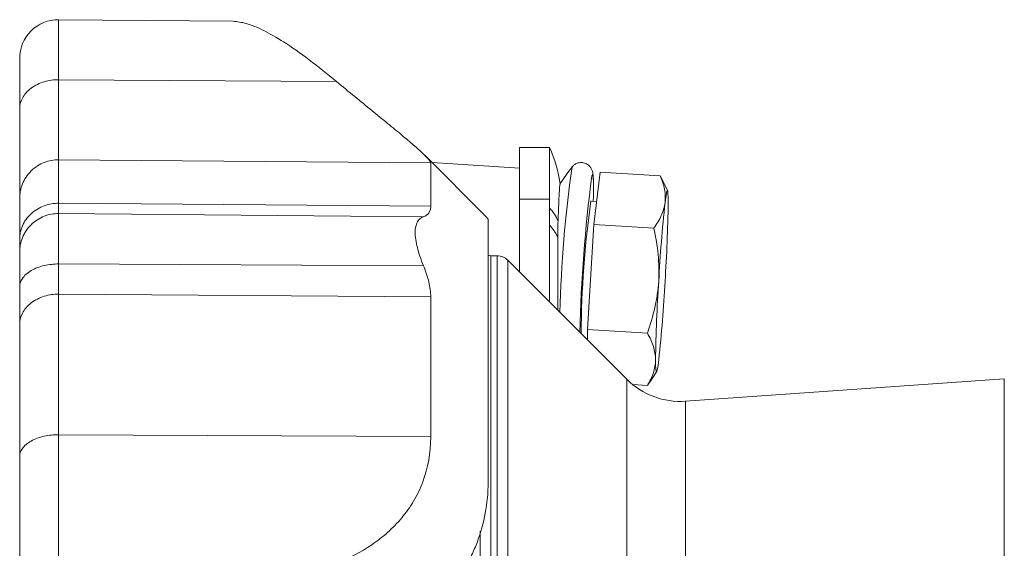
# Model space of a CAD drawing. Header units: millimetres. Extents: x 163 to 693, y 53 to 519.
# Tile 2 of 6: x 169 to 299, y 187 to 257. Entities that reach past the tile are written whole.
import ezdxf

# ---------------------------------------------------------------- set-up
doc = ezdxf.new("R2010")
doc.units = ezdxf.units.MM

msp = doc.modelspace()

# ---------------------------------------------------------------- linework, layer by layer
at = {"color": 7, "linetype": 'Continuous', "lineweight": 15}
for p, q in [((197.12, 256.64), (174.08, 256.84)), ((238.94, 239.98), (234.94, 239.98)), ((234.94, 239.98), (234.94, 233.15)), ((238.94, 239.98), (238.94, 233.15)), ((230.53, 230.87), (222.44, 238.96)), ((234.94, 237.25), (223.41, 237.99)), ((244.78, 229.79), (245.62, 236.7)), ((245.62, 236.7), (253.53, 236.22)), ((253.78, 235.73), (253.53, 236.22)), ((254.51, 234.28), (253.78, 235.73)), ((234.94, 233.15), (234.94, 223.57)), ((238.94, 233.15), (238.94, 219.57)), ((245.15, 232.86), (244.39, 232.91)), ((230.51, 230.85), (230.81, 230.5)), ((243.94, 215.96), (244.78, 229.79)), ((244.78, 229.79), (252.69, 229.32)), ((231.99, 225.69), (231.17, 225.69)), ((249.12, 209.39), (233.4, 225.11)), ((243.94, 215.96), (251.85, 215.48)), ((243.94, 214.56), (243.94, 215.96)), ((252.15, 208.98), (253.06, 210.36)), ((298.99, 209.43), (256.89, 206.48)), ((249.92, 208.67), (251.85, 208.56)), ((251.85, 208.56), (252.12, 209))]:
    msp.add_line(p, q, dxfattribs=at)
at = {"color": 8, "linetype": 'Continuous', "lineweight": 0}
for p, q in [((174.08, 248.92), (210.79, 248.67)), ((174.08, 238.36), (223.23, 237.93)), ((234.94, 233.15), (238.94, 233.15)), ((174.08, 232.61), (223.23, 232.21)), ((174.08, 231.25), (222.28, 230.83)), ((231.17, 225.69), (231.17, 168)), ((231.99, 168.01), (231.99, 225.69)), ((233.4, 225.11), (233.4, 168.05)), ((174.08, 224.6), (222.28, 224.35)), ((174.08, 220.61), (223.23, 220.27)), ((249.12, 209.39), (249.12, 168.55)), ((298.99, 177.14), (298.99, 209.43)), ((256.89, 206.48), (256.89, 102.91)), ((174.08, 202.07), (223.23, 201.82)), ((229.75, 173.72), (229.75, 189.32))]:
    msp.add_line(p, q, dxfattribs=at)
at = {"color": 8, "linetype": 'Continuous', "lineweight": 0, "flags": 128}
msp.add_lwpolyline([(244.5, 236.18), (244.58, 236.39), (244.64, 236.34), (244.69, 236.02), (244.72, 235.43), (244.73, 234.59)], dxfattribs=at)
at = {"color": 7, "linetype": 'Continuous', "lineweight": 15, "flags": 128}
for points in [[(244.73, 234.59), (244.72, 233.51), (244.7, 232.89)], [(254.18, 232.7), (254.27, 233.39), (254.35, 233.9), (254.42, 234.2), (254.48, 234.3), (254.53, 234.2), (254.57, 233.89), (254.59, 233.38), (254.6, 232.69)], [(231.17, 225.69), (230.97, 225.7), (230.8, 225.73)], [(252.92, 211.96), (252.93, 211.26), (252.95, 210.76), (252.99, 210.45), (253.03, 210.34), (253.1, 210.44), (253.17, 210.75), (253.25, 211.25), (253.34, 211.94)]]:
    msp.add_lwpolyline(points, dxfattribs=at)
at = {"color": 7, "linetype": 'Continuous', "lineweight": 15}
for centre, radius, start, end in [((174.03, 251.75), 5.09, 89.424, 180), ((223.36, 232.98), 17.08, 7.0987, 24.1895), ((261.52, 221.85), 25.03, 141.5781, 148.0371), ((437.46, 211.24), 194.57, 172.636, 178.7269), ((370.99, 214.79), 127.89, 171.8534, 179.7207), ((455.43, 211.23), 202.39, 173.9113, 176.8561), ((53.02, 235.62), 201.6, 356.2145, 359.1673), ((231.99, 223.69), 2, 45, 90), ((454.5, 209.03), 201.6, 176.2146, 179.1672), ((52.11, 233.41), 202.38, 353.9112, 356.8562), ((256.19, 216.46), 10, 225, 274)]:
    msp.add_arc(centre, radius, start, end, dxfattribs=at)
at = {"color": 8, "linetype": 'Continuous', "lineweight": 0}
for centre, radius, start, end in [((402.44, 214.3), 162.19, 171.8081, 178.6166), ((234.3, 227.71), 6.31, 24.2321, 42.5762), ((234.24, 225.42), 6.37, 25.1982, 42.5148)]:
    msp.add_arc(centre, radius, start, end, dxfattribs=at)
for points, knots in [([(174.08, 256.79), (174.08, 256.8), (174.08, 256.88), (174.08, 256.45), (174.08, 255.41), (174.08, 253.64), (174.08, 251.5), (174.08, 249.75), (174.08, 248.92)], [0, 0, 0, 0, 0.043381, 0.224326, 0.439201, 0.640411, 0.827351, 1, 1, 1, 1]), ([(174.08, 248.92), (173.47, 248.92), (172.82, 248.84), (171.88, 248.56), (171.57, 248.44), (170.98, 248.16), (170.7, 247.99), (170.2, 247.61), (169.97, 247.41), (169.59, 246.96), (169.43, 246.73), (169.05, 246.02), (168.94, 245.52), (168.94, 245.07)], [0, 0, 0, 0, 0.25, 0.25, 0.375, 0.375, 0.5, 0.5, 0.625, 0.625, 0.75, 0.75, 1, 1, 1, 1]), ([(174.08, 248.92), (174.08, 247.42), (174.08, 246.04), (174.08, 243.58), (174.08, 242.5), (174.08, 240.7), (174.08, 239.97), (174.08, 238.89), (174.08, 238.53), (174.08, 238.36)], [0, 0, 0, 0, 0.25, 0.25, 0.5, 0.5, 0.75, 0.75, 1, 1, 1, 1]), ([(174.08, 238.36), (174.08, 238.03), (174.08, 237.39), (174.08, 235.46), (174.08, 234.18), (174.08, 232.61)], [0, 0, 0, 0, 0.5, 0.5, 1, 1, 1, 1]), ([(174.08, 231.25), (173.47, 231.26), (172.82, 231.15), (171.88, 230.79), (171.57, 230.63), (170.98, 230.26), (170.7, 230.03), (170.2, 229.54), (169.97, 229.27), (169.59, 228.69), (169.43, 228.38), (169.05, 227.44), (168.94, 226.79), (168.94, 226.2)], [0, 0, 0, 0, 0.25, 0.25, 0.375, 0.375, 0.5, 0.5, 0.625, 0.625, 0.75, 0.75, 1, 1, 1, 1]), ([(174.08, 224.6), (174.08, 225.49), (174.08, 226.33), (174.08, 227.86), (174.08, 228.54), (174.08, 229.7), (174.08, 230.17), (174.08, 230.89), (174.08, 231.13), (174.08, 231.25)], [0, 0, 0, 0, 0.25, 0.25, 0.5, 0.5, 0.75, 0.75, 1, 1, 1, 1]), ([(174.08, 224.6), (173.47, 224.6), (172.82, 224.54), (171.88, 224.32), (171.57, 224.23), (170.98, 224), (170.7, 223.87), (170.2, 223.57), (169.97, 223.41), (169.59, 223.06), (169.43, 222.87), (169.05, 222.31), (168.94, 221.93), (168.94, 221.57)], [0, 0, 0, 0, 0.25, 0.25, 0.375, 0.375, 0.5, 0.5, 0.625, 0.625, 0.75, 0.75, 1, 1, 1, 1]), ([(174.08, 220.61), (173.47, 220.62), (172.82, 220.53), (171.88, 220.24), (171.57, 220.12), (170.98, 219.82), (170.7, 219.65), (170.2, 219.26), (169.97, 219.04), (169.59, 218.58), (169.43, 218.34), (169.05, 217.6), (168.94, 217.09), (168.94, 216.61)], [0, 0, 0, 0, 0.25, 0.25, 0.375, 0.375, 0.5, 0.5, 0.625, 0.625, 0.75, 0.75, 1, 1, 1, 1]), ([(174.08, 202.07), (174.08, 205.56), (174.08, 208.89), (174.08, 215.11), (174.08, 217.99), (174.08, 220.61)], [0, 0, 0, 0, 0.5, 0.5, 1, 1, 1, 1]), ([(174.08, 202.07), (173.47, 202.07), (172.82, 202.01), (171.88, 201.8), (171.57, 201.71), (170.98, 201.5), (170.7, 201.37), (170.2, 201.09), (169.97, 200.94), (169.59, 200.61), (169.43, 200.43), (169.05, 199.9), (168.94, 199.53), (168.94, 199.19)], [0, 0, 0, 0, 0.25, 0.25, 0.375, 0.375, 0.5, 0.5, 0.625, 0.625, 0.75, 0.75, 1, 1, 1, 1]), ([(174.08, 185.4), (174.08, 186.15), (174.08, 187.08), (174.08, 189.28), (174.08, 190.55), (174.08, 193.4), (174.08, 194.98), (174.08, 198.37), (174.08, 200.18), (174.08, 202.07)], [0, 0, 0, 0, 0.25, 0.25, 0.5, 0.5, 0.75, 0.75, 1, 1, 1, 1])]:
    msp.add_open_spline(points, degree=3, knots=knots, dxfattribs=at)
at = {"color": 7, "linetype": 'Continuous', "lineweight": 15}
for points, knots in [([(197.12, 256.63), (197.68, 256.57), (198.87, 256.45), (201.13, 255.49), (203.9, 253.9), (207.12, 251.65), (209.57, 249.67), (210.79, 248.67)], [0, 0, 0, 0, 0.16862, 0.360936, 0.553372, 0.77662, 1, 1, 1, 1]), ([(168.94, 245.07), (168.94, 245.77), (168.94, 247.24), (168.94, 249.05), (168.94, 250.53), (168.94, 251.55), (168.94, 251.68), (168.94, 251.74)], [0, 0, 0, 0, 0.172658, 0.359608, 0.560829, 0.775716, 1, 1, 1, 1]), ([(223.23, 237.93), (223.23, 238.13), (222.87, 238.56), (222.02, 239.36), (221.83, 239.53), (221.43, 239.9), (221.2, 240.09), (220.5, 240.7), (219.97, 241.14), (218.82, 242.1), (218.2, 242.61), (216.87, 243.7), (216.17, 244.27), (213.99, 246.04), (212.43, 247.32), (210.79, 248.67)], [0, 0, 0, 0, 0.25, 0.25, 0.3125, 0.3125, 0.375, 0.375, 0.5, 0.5, 0.625, 0.625, 0.75, 0.75, 1, 1, 1, 1]), ([(168.94, 233.28), (168.94, 233.47), (168.94, 233.87), (168.94, 235.08), (168.94, 235.89), (168.94, 237.91), (168.94, 239.11), (168.94, 241.86), (168.94, 243.4), (168.94, 245.07)], [0, 0, 0, 0, 0.25, 0.25, 0.5, 0.5, 0.75, 0.75, 1, 1, 1, 1]), ([(174.08, 238.36), (173.47, 238.36), (172.82, 238.26), (171.88, 237.89), (171.57, 237.73), (170.98, 237.35), (170.7, 237.13), (170.2, 236.64), (169.97, 236.36), (169.59, 235.78), (169.43, 235.47), (169.05, 234.53), (168.94, 233.88), (168.94, 233.28)], [0, 0, 0, 0, 0.25, 0.25, 0.375, 0.375, 0.5, 0.5, 0.625, 0.625, 0.75, 0.75, 1, 1, 1, 1]), ([(244.73, 234.68), (244.73, 234.84), (244.73, 235.3), (244.71, 235.92), (244.68, 236.39), (244.62, 236.73), (244.52, 237.07), (244.3, 237.44), (243.94, 237.78), (243.42, 237.99), (242.86, 238.01), (242.38, 237.83), (242.05, 237.59), (241.94, 237.45), (241.9, 237.39)], [0, 0, 0, 0, 0.095593, 0.283109, 0.477628, 0.578937, 0.647355, 0.695635, 0.74974, 0.808439, 0.869075, 0.923903, 0.970336, 1, 1, 1, 1]), ([(223.23, 237.93), (223.23, 237.61), (223.23, 236.96), (223.23, 235.05), (223.23, 233.77), (223.23, 232.21)], [0, 0, 0, 0, 0.5, 0.5, 1, 1, 1, 1]), ([(253.53, 236.22), (253.79, 235.63), (253.99, 235.05), (254.22, 233.88), (254.25, 233.29), (254.18, 232.7)], [0, 0, 0, 0, 0.5, 0.5, 1, 1, 1, 1]), ([(240.3, 235.09), (240.29, 235.1), (240.28, 235.12), (240.26, 234.78), (240.21, 234.09), (240.16, 233.06), (240.11, 231.8), (240.07, 230.8), (240.05, 230.3)], [0, 0, 0, 0, 0.06903, 0.265162, 0.453975, 0.648356, 0.822011, 1, 1, 1, 1]), ([(168.94, 233.28), (168.94, 232.98), (168.94, 232.37), (168.94, 230.56), (168.94, 229.36), (168.94, 227.88)], [0, 0, 0, 0, 0.5, 0.5, 1, 1, 1, 1]), ([(174.08, 232.61), (173.47, 232.62), (172.82, 232.52), (171.88, 232.18), (171.57, 232.03), (170.98, 231.68), (170.7, 231.47), (170.2, 231.01), (169.97, 230.75), (169.59, 230.21), (169.43, 229.93), (169.05, 229.05), (168.94, 228.44), (168.94, 227.88)], [0, 0, 0, 0, 0.25, 0.25, 0.375, 0.375, 0.5, 0.5, 0.625, 0.625, 0.75, 0.75, 1, 1, 1, 1]), ([(222.28, 230.83), (222.59, 230.94), (222.82, 231.1), (223.06, 231.44), (223.13, 231.57), (223.21, 231.87), (223.23, 232.03), (223.23, 232.21)], [0, 0, 0, 0, 0.5, 0.5, 0.75, 0.75, 1, 1, 1, 1]), ([(254.18, 232.7), (254.14, 232.41), (254.08, 232.12), (253.91, 231.54), (253.81, 231.26), (253.42, 230.41), (253.08, 229.86), (252.69, 229.32)], [0, 0, 0, 0, 0.25, 0.25, 0.5, 0.5, 1, 1, 1, 1]), ([(222.28, 230.83), (221.93, 230.71), (221.65, 230.49), (221.37, 229.97), (221.3, 229.76), (221.2, 229.3), (221.18, 229.05), (221.18, 228.49), (221.2, 228.18), (221.27, 227.68), (221.3, 227.51), (221.37, 227.15), (221.42, 226.97), (221.56, 226.41), (221.67, 226.02), (221.95, 225.21), (222.11, 224.78), (222.28, 224.35)], [0, 0, 0, 0, 0.25, 0.25, 0.375, 0.375, 0.5, 0.5, 0.625, 0.625, 0.6875, 0.6875, 0.75, 0.75, 0.875, 0.875, 1, 1, 1, 1]), ([(230.81, 230.5), (230.81, 230.36), (230.81, 230.06), (230.81, 229.08), (230.81, 228.42), (230.81, 226.74), (230.81, 225.72), (230.81, 223.33), (230.81, 221.96), (230.81, 218.9), (230.81, 217.21), (230.81, 213.54), (230.81, 211.57), (230.81, 207.39), (230.81, 205.19), (230.81, 200.61), (230.81, 198.24), (230.81, 195.81)], [0, 0, 0, 0, 0.125, 0.125, 0.25, 0.25, 0.375, 0.375, 0.5, 0.5, 0.625, 0.625, 0.75, 0.75, 0.875, 0.875, 1, 1, 1, 1]), ([(252.69, 229.32), (252.95, 228.16), (253.15, 227.01), (253.38, 224.68), (253.41, 223.51), (253.34, 222.33)], [0, 0, 0, 0, 0.5, 0.5, 1, 1, 1, 1]), ([(168.94, 226.2), (168.94, 226.33), (168.94, 226.53), (168.94, 227.1), (168.94, 227.46), (168.94, 227.88)], [0, 0, 0, 0, 0.5, 0.5, 1, 1, 1, 1]), ([(240.03, 218.48), (240.03, 219.17), (240.03, 220.56), (240.02, 222.72), (240.02, 225.33), (240.01, 227.06), (240.01, 228.13)], [0, 0, 0, 0, 0.213191, 0.426816, 0.646637, 1, 1, 1, 1]), ([(168.94, 221.57), (168.94, 222.19), (168.94, 222.77), (168.94, 223.84), (168.94, 224.31), (168.94, 225.12), (168.94, 225.45), (168.94, 225.94), (168.94, 226.11), (168.94, 226.2)], [0, 0, 0, 0, 0.25, 0.25, 0.5, 0.5, 0.75, 0.75, 1, 1, 1, 1]), ([(222.28, 224.35), (222.59, 223.6), (222.82, 222.89), (223.06, 221.87), (223.13, 221.54), (223.21, 220.89), (223.23, 220.58), (223.23, 220.27)], [0, 0, 0, 0, 0.5, 0.5, 0.75, 0.75, 1, 1, 1, 1]), ([(168.94, 221.57), (168.94, 220.64), (168.94, 219.76), (168.94, 218.1), (168.94, 217.32), (168.94, 216.61)], [0, 0, 0, 0, 0.5, 0.5, 1, 1, 1, 1]), ([(253.34, 222.33), (253.31, 221.75), (253.24, 221.16), (253.08, 220), (252.97, 219.42), (252.58, 217.71), (252.25, 216.59), (251.85, 215.48)], [0, 0, 0, 0, 0.25, 0.25, 0.5, 0.5, 1, 1, 1, 1]), ([(223.23, 201.82), (223.23, 205.3), (223.23, 208.61), (223.23, 214.8), (223.23, 217.67), (223.23, 220.27)], [0, 0, 0, 0, 0.5, 0.5, 1, 1, 1, 1]), ([(168.94, 199.19), (168.94, 202.47), (168.94, 205.6), (168.94, 211.44), (168.94, 214.15), (168.94, 216.61)], [0, 0, 0, 0, 0.5, 0.5, 1, 1, 1, 1]), ([(251.85, 215.48), (252.18, 214.9), (252.45, 214.31), (252.82, 213.13), (252.92, 212.54), (252.92, 211.96)], [0, 0, 0, 0, 0.5, 0.5, 1, 1, 1, 1]), ([(252.92, 211.96), (252.92, 211.66), (252.9, 211.37), (252.8, 210.79), (252.73, 210.5), (252.44, 209.65), (252.18, 209.1), (251.85, 208.56)], [0, 0, 0, 0, 0.25, 0.25, 0.5, 0.5, 1, 1, 1, 1]), ([(223.23, 201.82), (223.23, 199.64), (222.87, 197.66), (222.02, 195.39), (221.83, 194.95), (221.43, 194.1), (221.2, 193.69), (220.5, 192.5), (219.97, 191.77), (218.82, 190.4), (218.2, 189.76), (216.87, 188.58), (216.17, 188.04), (213.99, 186.56), (212.43, 185.75), (210.79, 185.09)], [0, 0, 0, 0, 0.25, 0.25, 0.3125, 0.3125, 0.375, 0.375, 0.5, 0.5, 0.625, 0.625, 0.75, 0.75, 1, 1, 1, 1]), ([(168.94, 199.19), (168.94, 197.08), (168.94, 195.06), (168.94, 191.28), (168.94, 189.52), (168.94, 186.34), (168.94, 184.92), (168.94, 182.46), (168.94, 181.42), (168.94, 180.59)], [0, 0, 0, 0, 0.25, 0.25, 0.5, 0.5, 0.75, 0.75, 1, 1, 1, 1]), ([(214.33, 172.98), (216.46, 173.99), (218.51, 175.19), (220.9, 176.96), (221.37, 177.32), (222.29, 178.09), (222.74, 178.48), (224.06, 179.72), (224.89, 180.6), (226.42, 182.47), (227.12, 183.47), (228.07, 185.06), (228.36, 185.61), (228.91, 186.75), (229.17, 187.34), (229.85, 189.15), (230.2, 190.41), (230.68, 193.02), (230.81, 194.39), (230.81, 195.81)], [0, 0, 0, 0, 0.25, 0.25, 0.3125, 0.3125, 0.375, 0.375, 0.5, 0.5, 0.625, 0.625, 0.6875, 0.6875, 0.75, 0.75, 0.875, 0.875, 1, 1, 1, 1])]:
    msp.add_open_spline(points, degree=3, knots=knots, dxfattribs=at)
at = {"color": 8, "linetype": 'Continuous', "lineweight": 0}
for points in [[(174.08, 232.61), (174.08, 231.92), (174.08, 231.46), (174.08, 231.25)], [(174.08, 220.61), (174.08, 221.76), (174.08, 223.11), (174.08, 224.6)]]:
    msp.add_open_spline(points, degree=3, dxfattribs=at)
at = {"color": 7, "linetype": 'Continuous', "lineweight": 15}
msp.add_open_spline([(240.01, 228.13), (240.01, 228.89), (240.02, 229.61), (240.05, 230.3)], degree=3, dxfattribs=at)

doc.saveas('drawing.dxf')
